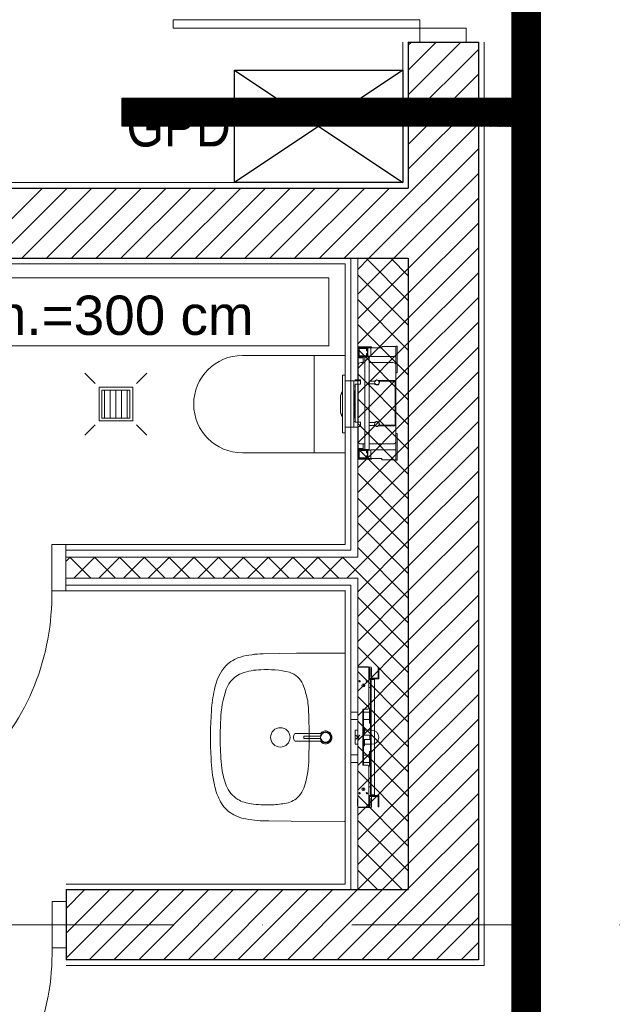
# Model space of a CAD drawing. Header units: metres. Extents: x 10441 to 19716, y -6570 to 1447.
# Tile 36 of 50: x 16605 to 16816, y -3650 to -3299. Entities that reach past the tile are written whole.
import ezdxf
from ezdxf.enums import TextEntityAlignment as Align

# ---------------------------------------------------------------- set-up
doc = ezdxf.new("R2010")
doc.units = ezdxf.units.M
doc.header["$MEASUREMENT"] = 0
doc.linetypes.add('DASHDOT', pattern=[25.4, 12.7, -6.35, 0, -6.35])
doc.layers.get('0').update_dxf_attribs({"color": 8})
for name, color, linetype, lineweight in [('#elektryczne', 8, 'Continuous', 20), ('A_DRZWI', 8, 'Continuous', 5), ('A_HACZE', 8, 'Continuous', 5), ('A_OPISY', 8, 'Continuous', 18), ('A_OSIE', 8, 'Continuous', 13), ('A_OZACZENIE DRZWI', 8, 'Continuous', 13), ('A_OZNACZENIA OKIEN', 8, 'Continuous', 13), ('A_PROJEKTOWANE ŚCIANY MUROWANE NOŚNE', 8, 'Continuous', 30), ('A_SCIANY DZIALOWE GK', 8, 'Continuous', 5), ('A_TYNK', 8, 'Continuous', 5), ('A_WYMIARY WEWNETRZNE', 8, 'Continuous', 18), ('A_WYPOSAZENIE', 8, 'Continuous', 5), ('A_WYPOSAŻENIE SANITARNE', 8, 'Continuous', 5), ('GEB-BEZUG', 8, 'Continuous', 25)]:
    doc.layers.add(name, color=color, linetype=linetype, lineweight=lineweight)
doc.layers.add('EB_gniazda', color=1, linetype='Continuous')
doc.layers.add('EB_trasa kablowa', color=150, linetype='Continuous')
doc.styles.add('ARIAL', font='arial.ttf')
doc.styles.add('m1_romans', font='romans.shx', dxfattribs={"width": 0.8})
doc.styles.add('opisy okien', font='txt', dxfattribs={"height": 15})

# ---------------------------------------------------------------- blocks, each defined once
blk = doc.blocks.new('Einfügepunkt')
at = {"layer": 'GEB-BEZUG'}
for p, q in [((-7.1, -7.1), (7.1, 7.1)), ((-7.1, 7.1), (7.1, -7.1))]:
    blk.add_line(p, q, dxfattribs=at)
blk = doc.blocks.new('podkład')
at = {"color": 8, "linetype": 'Continuous'}
for p, q in [((12530.5, -1308.55), (12530.09, -1308.91)), ((12530.99, -1308.29), (12530.5, -1308.55)), ((12531.13, -1308.66), (12530.72, -1308.87)), ((12531.52, -1308.16), (12530.99, -1308.29)), ((12531.52, -1308.6), (12531.1, -1308.74)), ((12531.52, -1308.62), (12531.11, -1308.76)), ((12531.57, -1308.55), (12531.13, -1308.66)), ((12532.08, -1308.16), (12531.52, -1308.16)), ((12531.91, -1308.55), (12531.52, -1308.6)), ((12531.91, -1308.58), (12531.52, -1308.62)), ((12532.03, -1308.55), (12531.57, -1308.55)), ((12532.33, -1308.6), (12531.91, -1308.55)), ((12532.32, -1308.63), (12531.91, -1308.58)), ((12532.61, -1308.29), (12532.08, -1308.16)), ((12532.72, -1308.76), (12532.32, -1308.63)), ((12532.73, -1308.74), (12532.33, -1308.6)), ((12533.1, -1308.55), (12532.61, -1308.29)), ((12533.52, -1308.91), (12533.1, -1308.55)), ((12520.42, -1310.07), (12520.39, -1310.43)), ((12520.39, -1310.43), (12520.42, -1310.79)), ((12520.49, -1309.73), (12520.42, -1310.07)), ((12520.42, -1310.79), (12520.49, -1311.13)), ((12520.6, -1309.44), (12520.49, -1309.73)), ((12520.49, -1311.13), (12520.6, -1311.42)), ((12520.74, -1309.22), (12520.6, -1309.44)), ((12520.6, -1311.42), (12520.74, -1311.64)), ((12520.91, -1309.08), (12520.74, -1309.22)), ((12520.74, -1311.64), (12520.91, -1311.78)), ((12521.09, -1309.03), (12520.91, -1309.08)), ((12520.91, -1311.78), (12521.09, -1311.83)), ((12521.2, -1309.03), (12521.09, -1309.03)), ((12521.09, -1311.83), (12521.2, -1311.83)), ((12530.26, -1309.03), (12521.2, -1309.03)), ((12521.2, -1311.83), (12530.26, -1311.83)), ((12524.04, -1309.99), (12524.02, -1310.02)), ((12524.02, -1310.02), (12524.02, -1310.15)), ((12524.02, -1310.02), (12524.02, -1310.02)), ((12524.02, -1310.15), (12524.02, -1310.29)), ((12524.02, -1310.29), (12524.02, -1310.43)), ((12524.02, -1310.43), (12524.02, -1310.56)), ((12524.02, -1310.56), (12524.02, -1310.7)), ((12524.02, -1310.7), (12524.02, -1310.83)), ((12524.02, -1310.83), (12524.02, -1310.84)), ((12524.02, -1310.84), (12524.04, -1310.86)), ((12524.06, -1309.98), (12524.04, -1309.99)), ((12524.05, -1310.01), (12524.04, -1310.02)), ((12524.04, -1310.03), (12524.04, -1310.02)), ((12524.04, -1310.03), (12524.04, -1310.15)), ((12524.04, -1310.15), (12524.04, -1310.29)), ((12524.04, -1310.29), (12524.04, -1310.43)), ((12524.04, -1310.43), (12524.04, -1310.56)), ((12524.04, -1310.56), (12524.04, -1310.7)), ((12524.04, -1310.7), (12524.04, -1310.82)), ((12524.04, -1310.83), (12524.04, -1310.82)), ((12524.04, -1310.83), (12524.05, -1310.84)), ((12524.04, -1310.86), (12524.06, -1310.87)), ((12524.07, -1310), (12524.05, -1310.01)), ((12524.05, -1310.84), (12524.07, -1310.85)), ((12524.09, -1309.98), (12524.06, -1309.98)), ((12524.06, -1310.87), (12524.09, -1310.87)), ((12524.09, -1310), (12524.07, -1310)), ((12524.07, -1310.85), (12524.09, -1310.85)), ((12529.24, -1309.98), (12524.09, -1309.98)), ((12529.24, -1309.98), (12524.09, -1309.98)), ((12524.09, -1310), (12529.24, -1310)), ((12529.24, -1310.85), (12524.09, -1310.85)), ((12524.09, -1310.87), (12529.24, -1310.87)), ((12524.09, -1310.87), (12529.24, -1310.87)), ((12529.77, -1309.98), (12529.24, -1309.98)), ((12529.77, -1309.98), (12529.24, -1309.98)), ((12529.77, -1310), (12529.24, -1310)), ((12529.24, -1310.85), (12529.77, -1310.85)), ((12529.24, -1310.87), (12529.77, -1310.88)), ((12529.24, -1310.87), (12529.77, -1310.87)), ((12529.9, -1309.98), (12529.77, -1309.98)), ((12529.9, -1309.98), (12529.77, -1309.98)), ((12529.77, -1310), (12529.9, -1310)), ((12529.9, -1310.85), (12529.77, -1310.85)), ((12529.77, -1310.88), (12529.9, -1310.87)), ((12529.77, -1310.87), (12529.9, -1310.87)), ((12530.01, -1309.96), (12529.9, -1309.98)), ((12530.01, -1309.96), (12529.9, -1309.98)), ((12530.02, -1309.99), (12529.9, -1310)), ((12529.9, -1310.85), (12530.02, -1310.87)), ((12529.9, -1310.87), (12530.01, -1310.89)), ((12530.01, -1310.89), (12529.9, -1310.87)), ((12530.12, -1309.55), (12529.99, -1309.87)), ((12530, -1309.83), (12529.99, -1309.86)), ((12529.99, -1311), (12530.12, -1311.31)), ((12529.99, -1311), (12530, -1311.04)), ((12530.09, -1308.91), (12530, -1309.03)), ((12530.12, -1309.55), (12530, -1309.83)), ((12530.09, -1309.89), (12530, -1309.96)), ((12530, -1310.89), (12530.09, -1310.97)), ((12530, -1311.04), (12530.12, -1311.32)), ((12530, -1311.83), (12530.09, -1311.95)), ((12530.1, -1309.9), (12530.01, -1309.96)), ((12530.01, -1310.89), (12530.1, -1310.96)), ((12530.11, -1309.91), (12530.02, -1309.99)), ((12530.02, -1310.87), (12530.11, -1310.94)), ((12530.15, -1309.78), (12530.09, -1309.89)), ((12530.09, -1310.97), (12530.15, -1311.07)), ((12530.09, -1311.95), (12530.5, -1312.32)), ((12530.16, -1309.79), (12530.1, -1309.9)), ((12530.1, -1310.96), (12530.16, -1311.06)), ((12530.17, -1309.81), (12530.11, -1309.91)), ((12530.11, -1310.94), (12530.17, -1311.05)), ((12530.12, -1309.55), (12530.38, -1309.17)), ((12530.14, -1309.51), (12530.12, -1309.55)), ((12530.38, -1311.69), (12530.12, -1311.31)), ((12530.12, -1311.32), (12530.14, -1311.36)), ((12530.15, -1309.5), (12530.14, -1309.51)), ((12530.14, -1311.36), (12530.15, -1311.36)), ((12530.15, -1309.79), (12530.2, -1309.68)), ((12530.2, -1309.68), (12530.15, -1309.78)), ((12530.2, -1309.68), (12530.15, -1309.79)), ((12530.2, -1311.17), (12530.15, -1311.06)), ((12530.15, -1311.06), (12530.2, -1311.17)), ((12530.15, -1311.07), (12530.2, -1311.17)), ((12530.2, -1309.68), (12530.16, -1309.79)), ((12530.16, -1311.06), (12530.2, -1311.17)), ((12530.22, -1309.69), (12530.17, -1309.81)), ((12530.17, -1311.05), (12530.22, -1311.16)), ((12530.43, -1309.28), (12530.2, -1309.68)), ((12530.43, -1309.29), (12530.2, -1309.68)), ((12530.43, -1309.29), (12530.2, -1309.68)), ((12530.2, -1311.17), (12530.43, -1311.56)), ((12530.2, -1311.17), (12530.43, -1311.57)), ((12530.2, -1311.17), (12530.43, -1311.56)), ((12530.45, -1309.31), (12530.22, -1309.69)), ((12530.22, -1311.16), (12530.45, -1311.54)), ((12530.38, -1309.03), (12530.26, -1309.03)), ((12530.26, -1311.83), (12530.38, -1311.83)), ((12530.72, -1308.87), (12530.38, -1309.17)), ((12530.46, -1309.02), (12530.38, -1309.03)), ((12530.38, -1311.69), (12530.72, -1312)), ((12530.38, -1311.83), (12530.46, -1311.84)), ((12530.73, -1308.99), (12530.43, -1309.28)), ((12530.73, -1309.01), (12530.43, -1309.29)), ((12530.43, -1311.56), (12530.73, -1311.84)), ((12530.43, -1311.57), (12530.73, -1311.87)), ((12530.75, -1309.02), (12530.45, -1309.31)), ((12530.45, -1311.54), (12530.75, -1311.83)), ((12530.54, -1308.99), (12530.46, -1309.02)), ((12530.46, -1311.84), (12530.54, -1311.87)), ((12530.61, -1308.95), (12530.54, -1308.99)), ((12530.54, -1311.87), (12530.61, -1311.91)), ((12530.72, -1308.87), (12530.55, -1309)), ((12530.55, -1311.86), (12530.72, -1312)), ((12530.72, -1308.87), (12530.61, -1308.95)), ((12530.61, -1311.91), (12530.72, -1312)), ((12530.72, -1312), (12531.13, -1312.21)), ((12531.1, -1308.74), (12530.73, -1308.99)), ((12531.1, -1308.74), (12530.73, -1308.98)), ((12531.1, -1308.74), (12530.73, -1308.99)), ((12531.1, -1308.74), (12530.73, -1309)), ((12531.1, -1308.74), (12530.73, -1309.01)), ((12531.1, -1308.74), (12530.73, -1308.98)), ((12530.73, -1311.84), (12531.1, -1312.11)), ((12530.73, -1311.85), (12531.1, -1312.11)), ((12530.73, -1311.86), (12531.1, -1312.11)), ((12530.73, -1311.87), (12531.1, -1312.11)), ((12530.73, -1311.88), (12531.1, -1312.11)), ((12531.11, -1308.76), (12530.75, -1309.02)), ((12530.75, -1311.83), (12531.11, -1312.09)), ((12531.1, -1312.11), (12531.52, -1312.25)), ((12531.11, -1312.09), (12531.52, -1312.23)), ((12532.32, -1312.23), (12532.72, -1312.09)), ((12532.33, -1312.25), (12532.73, -1312.11)), ((12533.07, -1308.98), (12532.72, -1308.76)), ((12532.72, -1312.09), (12533.07, -1311.87)), ((12533.08, -1308.96), (12532.73, -1308.74)), ((12532.73, -1312.11), (12533.08, -1311.89)), ((12533.36, -1309.27), (12533.07, -1308.98)), ((12533.07, -1311.87), (12533.36, -1311.58)), ((12533.38, -1309.26), (12533.08, -1308.96)), ((12533.08, -1311.89), (12533.38, -1311.59)), ((12533.1, -1312.32), (12533.52, -1311.95)), ((12533.59, -1309.62), (12533.36, -1309.27)), ((12533.36, -1311.58), (12533.59, -1311.23)), ((12533.61, -1309.61), (12533.38, -1309.26)), ((12533.38, -1311.59), (12533.61, -1311.24)), ((12533.83, -1309.37), (12533.52, -1308.91)), ((12533.52, -1311.95), (12533.83, -1311.5)), ((12533.73, -1310.01), (12533.59, -1309.62)), ((12533.59, -1311.23), (12533.73, -1310.84)), ((12533.75, -1310.01), (12533.61, -1309.61)), ((12533.61, -1311.24), (12533.75, -1310.84)), ((12533.77, -1310.43), (12533.73, -1310.01)), ((12533.73, -1310.84), (12533.77, -1310.43)), ((12533.79, -1310.43), (12533.75, -1310.01)), ((12533.75, -1310.84), (12533.79, -1310.43)), ((12534.03, -1309.88), (12533.83, -1309.37)), ((12533.83, -1311.5), (12534.03, -1310.98)), ((12534.09, -1310.43), (12534.03, -1309.88)), ((12534.03, -1310.98), (12534.09, -1310.43)), ((12530.5, -1312.32), (12530.99, -1312.58)), ((12530.99, -1312.58), (12531.52, -1312.71)), ((12531.13, -1312.21), (12531.57, -1312.32)), ((12531.52, -1312.23), (12531.91, -1312.28)), ((12531.52, -1312.25), (12531.91, -1312.3)), ((12531.52, -1312.71), (12532.08, -1312.71)), ((12531.57, -1312.32), (12532.03, -1312.32)), ((12531.91, -1312.28), (12532.32, -1312.23)), ((12531.91, -1312.3), (12532.33, -1312.25)), ((12532.03, -1312.32), (12532.47, -1312.21)), ((12532.08, -1312.71), (12532.61, -1312.58)), ((12532.61, -1312.58), (12533.1, -1312.32))]:
    blk.add_line(p, q, dxfattribs=at)
at = {"layer": 'A_DRZWI', "color": 8, "ltscale": 2}
for points in [[(12477.42, -1057.7), (12477.42, -1054.7), (12565.42, -1054.7), (12565.42, -1057.7)], [(12581.92, -1057.7), (12581.92, -1062.7), (12565.42, -1062.7), (12565.42, -1057.7)], [(12439.19, -1241.7), (12434.19, -1241.7), (12434.19, -1258.2), (12439.19, -1258.2)], [(12439.3, -1368.95), (12434.3, -1368.95), (12434.3, -1385.45), (12439.3, -1385.45)]]:
    blk.add_lwpolyline(points, close=True, dxfattribs=at)
for centre in [(12347.89, -1259.85), (12348, -1387.11)]:
    blk.add_arc(centre, 86.32, 269.5362, 1.0989, dxfattribs=at)
at = {"layer": 'A_HACZE', "color": 8, "linetype": 'Continuous'}
for p, q in [((12580.07, -1062.7), (12561.3, -1081.47)), ((12571.23, -1062.7), (12561.3, -1072.63)), ((12562.39, -1062.7), (12561.3, -1063.79)), ((12586.3, -1065.31), (12561.3, -1090.31)), ((12586.3, -1074.14), (12561.3, -1099.14)), ((12586.3, -1082.98), (12561.3, -1107.98)), ((12586.3, -1091.82), (12538.42, -1139.7)), ((12586.3, -1100.66), (12547.26, -1139.7)), ((12586.3, -1109.5), (12556.1, -1139.7)), ((12430.84, -1114.7), (12405.84, -1139.7)), ((12439.68, -1114.7), (12414.68, -1139.7)), ((12448.52, -1114.7), (12423.52, -1139.7)), ((12457.36, -1114.7), (12432.36, -1139.7)), ((12466.2, -1114.7), (12441.2, -1139.7)), ((12475.04, -1114.7), (12450.04, -1139.7)), ((12483.88, -1114.7), (12458.88, -1139.7)), ((12492.71, -1114.7), (12467.71, -1139.7)), ((12501.55, -1114.7), (12476.55, -1139.7)), ((12510.39, -1114.7), (12485.39, -1139.7)), ((12519.23, -1114.7), (12494.23, -1139.7)), ((12528.07, -1114.7), (12503.07, -1139.7)), ((12536.91, -1114.7), (12511.91, -1139.7)), ((12545.75, -1114.7), (12520.75, -1139.7)), ((12554.59, -1114.7), (12529.59, -1139.7)), ((12586.3, -1118.34), (12561.3, -1143.34)), ((12586.3, -1127.18), (12561.3, -1152.18)), ((12586.3, -1136.02), (12561.3, -1161.02)), ((12556.1, -1139.7), (12543.3, -1152.5)), ((12547.26, -1139.7), (12543.3, -1143.66)), ((12561.3, -1154.76), (12546.24, -1139.7)), ((12561.3, -1145.92), (12555.08, -1139.7)), ((12561.3, -1143.34), (12543.3, -1161.34)), ((12561.3, -1163.6), (12543.3, -1145.6)), ((12586.3, -1144.86), (12561.3, -1169.86)), ((12561.3, -1152.18), (12543.3, -1170.18)), ((12586.3, -1153.69), (12561.3, -1178.69)), ((12561.3, -1172.44), (12543.3, -1154.44)), ((12561.3, -1161.02), (12543.3, -1179.02)), ((12561.3, -1181.27), (12543.3, -1163.27)), ((12586.3, -1162.53), (12561.3, -1187.53)), ((12561.3, -1169.86), (12543.3, -1187.86)), ((12586.3, -1171.37), (12561.3, -1196.37)), ((12561.3, -1190.11), (12543.3, -1172.11)), ((12561.3, -1178.69), (12543.3, -1196.69)), ((12561.3, -1198.95), (12543.3, -1180.95)), ((12586.3, -1180.21), (12561.3, -1205.21)), ((12561.3, -1187.53), (12543.3, -1205.53)), ((12586.3, -1189.05), (12561.3, -1214.05)), ((12561.3, -1207.79), (12543.3, -1189.79)), ((12561.3, -1196.37), (12543.3, -1214.37)), ((12561.3, -1216.63), (12543.3, -1198.63)), ((12586.3, -1197.89), (12561.3, -1222.89)), ((12561.3, -1205.21), (12543.3, -1223.21)), ((12586.3, -1206.73), (12561.3, -1231.73)), ((12561.3, -1225.47), (12543.3, -1207.47)), ((12561.3, -1214.05), (12543.3, -1232.05)), ((12561.3, -1234.31), (12543.3, -1216.31)), ((12586.3, -1215.57), (12561.3, -1240.57)), ((12561.3, -1222.89), (12543.3, -1240.89)), ((12586.3, -1224.41), (12561.3, -1249.41)), ((12561.3, -1243.15), (12543.3, -1225.15)), ((12561.3, -1231.73), (12539.33, -1253.7)), ((12561.3, -1251.99), (12543.3, -1233.99)), ((12586.3, -1233.24), (12561.3, -1258.24)), ((12561.3, -1240.57), (12543.3, -1258.57)), ((12561.3, -1260.82), (12543.3, -1242.82)), ((12586.3, -1242.08), (12561.3, -1267.08)), ((12440.76, -1246.2), (12439.19, -1247.77)), ((12448.11, -1253.7), (12440.61, -1246.2)), ((12449.6, -1246.2), (12442.1, -1253.7)), ((12456.95, -1253.7), (12449.45, -1246.2)), ((12458.44, -1246.2), (12450.94, -1253.7)), ((12465.79, -1253.7), (12458.29, -1246.2)), ((12467.28, -1246.2), (12459.78, -1253.7)), ((12474.63, -1253.7), (12467.13, -1246.2)), ((12476.12, -1246.2), (12468.62, -1253.7)), ((12483.47, -1253.7), (12475.97, -1246.2)), ((12484.96, -1246.2), (12477.46, -1253.7)), ((12492.3, -1253.7), (12484.8, -1246.2)), ((12493.8, -1246.2), (12486.3, -1253.7)), ((12501.14, -1253.7), (12493.64, -1246.2)), ((12502.64, -1246.2), (12495.14, -1253.7)), ((12509.98, -1253.7), (12502.48, -1246.2)), ((12511.47, -1246.2), (12503.97, -1253.7)), ((12518.82, -1253.7), (12511.32, -1246.2)), ((12520.31, -1246.2), (12512.81, -1253.7)), ((12527.66, -1253.7), (12520.16, -1246.2)), ((12529.15, -1246.2), (12521.65, -1253.7)), ((12536.5, -1253.7), (12529, -1246.2)), ((12537.99, -1246.2), (12530.49, -1253.7)), ((12561.3, -1269.66), (12537.84, -1246.2)), ((12561.3, -1249.41), (12543.3, -1267.41)), ((12586.3, -1250.92), (12561.3, -1275.92)), ((12439.27, -1253.7), (12439.19, -1253.62)), ((12561.3, -1258.24), (12543.3, -1276.24)), ((12561.3, -1278.5), (12543.3, -1260.5)), ((12586.3, -1259.76), (12561.3, -1284.76)), ((12561.3, -1267.08), (12543.3, -1285.08)), ((12561.3, -1287.34), (12543.3, -1269.34)), ((12586.3, -1268.6), (12561.3, -1293.6)), ((12561.3, -1275.92), (12543.3, -1293.92)), ((12561.3, -1296.18), (12543.3, -1278.18)), ((12586.3, -1277.44), (12561.3, -1302.44)), ((12561.3, -1284.76), (12543.3, -1302.76)), ((12561.3, -1305.02), (12543.3, -1287.02)), ((12586.3, -1286.28), (12561.3, -1311.28)), ((12561.3, -1293.6), (12543.3, -1311.6)), ((12561.3, -1313.86), (12543.3, -1295.86)), ((12586.3, -1295.12), (12561.3, -1320.12)), ((12561.3, -1302.44), (12543.3, -1320.44)), ((12561.3, -1322.7), (12543.3, -1304.7)), ((12586.3, -1303.95), (12561.3, -1328.95)), ((12561.3, -1311.28), (12543.3, -1329.28)), ((12561.3, -1331.53), (12543.3, -1313.53)), ((12586.3, -1312.79), (12561.3, -1337.79)), ((12561.3, -1320.12), (12543.3, -1338.12)), ((12561.3, -1340.37), (12543.3, -1322.37)), ((12586.3, -1321.63), (12561.3, -1346.63)), ((12561.3, -1328.95), (12543.3, -1346.95)), ((12561.3, -1349.21), (12543.3, -1331.21)), ((12586.3, -1330.47), (12561.3, -1355.47)), ((12561.3, -1337.79), (12543.3, -1355.79)), ((12561.3, -1358.05), (12543.3, -1340.05)), ((12586.3, -1339.31), (12561.3, -1364.31)), ((12561.3, -1346.63), (12543.3, -1364.63)), ((12559.11, -1364.7), (12543.3, -1348.89)), ((12586.3, -1348.15), (12544.75, -1389.7)), ((12550.27, -1364.7), (12543.3, -1357.73)), ((12561.3, -1355.47), (12552.07, -1364.7)), ((12586.3, -1356.99), (12553.59, -1389.7)), ((12463.68, -1364.7), (12439.3, -1389.08)), ((12454.85, -1364.7), (12439.3, -1380.24)), ((12446.01, -1364.7), (12439.3, -1371.41)), ((12472.52, -1364.7), (12447.52, -1389.7)), ((12481.36, -1364.7), (12456.36, -1389.7)), ((12490.2, -1364.7), (12465.2, -1389.7)), ((12499.04, -1364.7), (12474.04, -1389.7)), ((12507.88, -1364.7), (12482.88, -1389.7)), ((12516.72, -1364.7), (12491.72, -1389.7)), ((12525.56, -1364.7), (12500.56, -1389.7)), ((12534.4, -1364.7), (12509.4, -1389.7)), ((12543.23, -1364.7), (12518.23, -1389.7)), ((12552.07, -1364.7), (12527.07, -1389.7)), ((12560.91, -1364.7), (12535.91, -1389.7)), ((12561.3, -1364.31), (12560.91, -1364.7)), ((12586.3, -1365.83), (12562.43, -1389.7)), ((12586.3, -1374.67), (12571.27, -1389.7)), ((12586.3, -1383.5), (12580.11, -1389.7))]:
    blk.add_line(p, q, dxfattribs=at)
at = {"layer": 'A_OSIE', "color": 8, "linetype": 'DASHDOT', "ltscale": 5}
blk.add_line((14256.99, -1377.2), (10108.73, -1377.2), dxfattribs=at)
at = {"layer": 'A_PROJEKTOWANE ŚCIANY MUROWANE NOŚNE', "color": 8}
for p, q in [((12561.3, -1062.7), (12561.3, -1114.7)), ((12561.3, -1062.7), (12586.31, -1062.7)), ((12586.3, -1062.7), (12586.3, -1112.84)), ((12561.3, -1064.07), (12561.3, -1112.84)), ((12586.3, -1064.07), (12586.3, -1152.04)), ((12073.8, -1114.7), (12561.3, -1114.7)), ((12323.54, -1139.7), (12561.3, -1139.7)), ((12561.3, -1139.7), (12561.3, -1364.7)), ((12586.3, -1144.53), (12586.3, -1389.7)), ((12439.3, -1364.7), (12561.3, -1364.7)), ((12439.3, -1364.7), (12439.3, -1389.71)), ((12586.3, -1389.7), (12439.3, -1389.7))]:
    blk.add_line(p, q, dxfattribs=at)
at = {"layer": 'A_SCIANY DZIALOWE GK', "color": 8}
for p, q in [((12540.8, -1243.7), (12540.8, -1139.7)), ((12543.3, -1139.7), (12543.3, -1246.2)), ((12540.8, -1243.7), (12439.19, -1243.7)), ((12543.3, -1246.2), (12439.19, -1246.2)), ((12543.3, -1253.7), (12439.19, -1253.7)), ((12543.3, -1253.7), (12543.3, -1364.7)), ((12540.8, -1256.2), (12439.19, -1256.2)), ((12540.8, -1256.2), (12540.8, -1364.7))]:
    blk.add_line(p, q, dxfattribs=at)
at = {"layer": 'A_TYNK', "color": 8}
for p, q in [((12559.3, -1062.7), (12559.3, -1112.7)), ((12588.3, -1062.7), (12588.3, -1391.7)), ((12588.3, -1062.7), (12588.3, -1391.7)), ((12559.3, -1112.7), (12075.8, -1112.7)), ((12538.8, -1141.7), (12325.54, -1141.7)), ((12538.8, -1241.7), (12538.8, -1141.7)), ((12439.19, -1241.7), (12538.8, -1241.7)), ((12538.8, -1258.1), (12434.21, -1258.22)), ((12538.8, -1362.7), (12538.8, -1258.1)), ((12439.3, -1362.7), (12538.8, -1362.7)), ((12439.3, -1391.7), (12588.3, -1391.7))]:
    blk.add_line(p, q, dxfattribs=at)
at = {"layer": 'A_TYNK', "color": 8, "linetype": 'Continuous'}
for p, q in [((12538.8, -1141.7), (12325.54, -1141.7)), ((12538.8, -1241.7), (12538.8, -1141.7)), ((12439.19, -1241.7), (12538.8, -1241.7)), ((12439.19, -1258.2), (12538.8, -1258.2)), ((12538.8, -1258.2), (12538.8, -1362.7)), ((12538.8, -1362.7), (12439.3, -1362.7))]:
    blk.add_line(p, q, dxfattribs=at)
at = {"layer": 'A_WYMIARY WEWNETRZNE', "color": 8, "linetype": 'Continuous'}
for p, q in [((12336, -1146.68), (12532.98, -1146.68)), ((12532.98, -1146.68), (12532.98, -1170.91)), ((12532.98, -1170.91), (12336, -1170.91))]:
    blk.add_line(p, q, dxfattribs=at)
at = {"layer": 'A_WYPOSAZENIE', "color": 8}
blk.add_line((12527.8, -1209.05), (12527.8, -1174.35), dxfattribs=at)
blk.add_lwpolyline([(12502.15, -1209.05), (12538.8, -1209.05), (12538.8, -1174.35), (12502.15, -1174.35)], dxfattribs=at)
blk.add_arc((12502.15, -1191.7), 17.35, 90, 270, dxfattribs=at)
at = {"layer": 'A_WYPOSAŻENIE SANITARNE', "color": 8, "lineweight": 9}
for p, q in [((12543.36, -1171.33), (12543.36, -1180.83)), ((12548.16, -1171.33), (12543.36, -1171.33)), ((12543.4, -1171.36), (12543.4, -1174.86)), ((12546.9, -1171.36), (12543.4, -1171.36)), ((12543.55, -1171.51), (12543.55, -1174.71)), ((12546.75, -1171.51), (12543.55, -1171.51)), ((12543.6, -1171.66), (12543.6, -1174.66)), ((12546.6, -1171.66), (12543.6, -1171.66)), ((12543.8, -1171.86), (12546.4, -1171.86)), ((12543.8, -1174.46), (12543.8, -1171.86)), ((12546.4, -1171.86), (12546.4, -1172.66)), ((12546.6, -1172.66), (12546.6, -1171.66)), ((12546.75, -1174.71), (12546.75, -1171.51)), ((12546.9, -1174.86), (12546.9, -1171.36)), ((12547.9, -1171.61), (12546.9, -1171.61)), ((12547.9, -1171.61), (12547.9, -1174.71)), ((12547.9, -1171.61), (12551.9, -1171.61)), ((12548.16, -1171.61), (12548.16, -1171.33)), ((12551.9, -1171.21), (12556.9, -1171.21)), ((12551.9, -1171.61), (12551.9, -1171.21)), ((12557.3, -1171.06), (12556.9, -1171.06)), ((12556.9, -1171.06), (12556.9, -1180.56)), ((12557.3, -1171.06), (12557.3, -1180.56)), ((12543.4, -1174.86), (12546.9, -1174.86)), ((12543.4, -1175.16), (12543.4, -1174.86)), ((12543.4, -1177.86), (12543.4, -1175.16)), ((12545.2, -1175.16), (12543.4, -1175.16)), ((12543.55, -1174.71), (12546.75, -1174.71)), ((12543.6, -1174.66), (12546.6, -1174.66)), ((12546.4, -1174.46), (12543.8, -1174.46)), ((12545.2, -1176.86), (12545.2, -1174.86)), ((12545.8, -1207.86), (12545.8, -1174.86)), ((12546.4, -1172.66), (12546.6, -1172.66)), ((12546.4, -1173.66), (12546.4, -1174.46)), ((12546.6, -1173.66), (12546.4, -1173.66)), ((12546.6, -1174.66), (12546.6, -1173.66)), ((12547.9, -1174.61), (12546.9, -1174.61)), ((12547.4, -1174.86), (12546.9, -1174.86)), ((12547.4, -1183.46), (12547.4, -1174.86)), ((12547.9, -1174.71), (12556.9, -1174.71)), ((12556.9, -1174.71), (12556.9, -1175.86)), ((12543.4, -1183.06), (12543.4, -1177.86)), ((12544.4, -1176.86), (12545.8, -1176.86)), ((12547.4, -1176.86), (12555.9, -1176.86)), ((12556.9, -1177.86), (12556.9, -1175.86)), ((12556.9, -1177.86), (12556.9, -1183.76)), ((12537.8, -1181.65), (12537.8, -1181.61)), ((12537.8, -1182.25), (12537.8, -1181.65)), ((12537.8, -1201.15), (12537.8, -1182.25)), ((12538.8, -1181.41), (12538, -1181.41)), ((12538.8, -1181.45), (12538.8, -1181.41)), ((12538.8, -1181.45), (12538.8, -1182.25)), ((12538.8, -1201.15), (12538.8, -1182.25)), ((12543.36, -1180.83), (12543.4, -1180.83)), ((12557.3, -1180.56), (12556.9, -1180.56)), ((12539.24, -1183.36), (12538.8, -1183.36)), ((12539.27, -1183.33), (12539.22, -1183.38)), ((12544.3, -1183.33), (12539.27, -1183.33)), ((12539.27, -1183.33), (12539.27, -1183.38)), ((12541.9, -1183.39), (12541.9, -1183.38)), ((12541.9, -1183.39), (12541.9, -1183.69)), ((12541.9, -1199.7), (12541.9, -1183.69)), ((12541.9, -1185.33), (12542.4, -1185.33)), ((12542.4, -1183.06), (12543.4, -1183.06)), ((12542.4, -1183.33), (12542.4, -1183.06)), ((12542.4, -1198.16), (12542.4, -1184.56)), ((12542.4, -1184.56), (12543.4, -1184.56)), ((12544.3, -1183.06), (12543.4, -1183.06)), ((12543.4, -1183.06), (12543.4, -1183.33)), ((12543.4, -1184.56), (12544.3, -1184.56)), ((12543.4, -1198.16), (12543.4, -1184.56)), ((12544.3, -1184.56), (12544.3, -1183.06)), ((12547.3, -1183.46), (12547.3, -1184.46)), ((12549.09, -1183.46), (12547.3, -1183.46)), ((12547.3, -1184.46), (12549.09, -1184.46)), ((12547.4, -1198.26), (12547.4, -1184.46)), ((12550.7, -1183.26), (12550.7, -1183.28)), ((12556.4, -1183.26), (12550.7, -1183.26)), ((12550.7, -1183.43), (12550.7, -1183.56)), ((12550.7, -1183.56), (12550.79, -1183.56)), ((12550.91, -1183.56), (12556.6, -1183.56)), ((12556.6, -1183.56), (12556.6, -1199.16)), ((12556.9, -1198.96), (12556.9, -1183.76)), ((12542.1, -1186.93), (12541.9, -1186.93)), ((12542.4, -1186.93), (12542.1, -1186.93)), ((12542.1, -1186.93), (12542.1, -1196.53)), ((12542.1, -1186.93), (12542.1, -1196.53)), ((12537.1, -1189.56), (12537.1, -1189.49)), ((12537.1, -1189.59), (12537.1, -1189.56)), ((12537.1, -1193.87), (12537.1, -1189.59)), ((12537.1, -1193.9), (12537.1, -1193.87)), ((12537.1, -1193.97), (12537.1, -1193.9)), ((12541.9, -1199.84), (12538.8, -1199.84)), ((12541.9, -1199.89), (12538.8, -1199.89)), ((12539.15, -1199.89), (12539.17, -1199.91)), ((12539.17, -1199.89), (12539.17, -1199.91)), ((12539.17, -1199.91), (12543.4, -1199.91)), ((12541.9, -1196.53), (12542.1, -1196.53)), ((12542.4, -1197.91), (12541.9, -1197.91)), ((12541.9, -1199.7), (12541.9, -1199.84)), ((12541.9, -1199.84), (12541.9, -1199.89)), ((12542.1, -1196.53), (12542.4, -1196.53)), ((12542.4, -1198.16), (12543.4, -1198.16)), ((12543.4, -1198.16), (12544.3, -1198.16)), ((12543.4, -1204.86), (12543.4, -1199.66)), ((12544.3, -1199.66), (12543.4, -1199.66)), ((12544.3, -1199.66), (12544.3, -1198.16)), ((12547.3, -1199.26), (12547.3, -1198.26)), ((12547.3, -1198.26), (12549.09, -1198.26)), ((12549.09, -1199.26), (12547.3, -1199.26)), ((12547.4, -1207.86), (12547.4, -1199.26)), ((12550.79, -1199.16), (12550.7, -1199.16)), ((12550.7, -1199.16), (12550.7, -1199.28)), ((12550.7, -1199.43), (12550.7, -1199.46)), ((12550.7, -1199.46), (12556.4, -1199.46)), ((12556.6, -1199.16), (12550.91, -1199.16)), ((12556.9, -1198.96), (12556.9, -1204.86)), ((12537.8, -1201.75), (12537.8, -1201.15)), ((12538.8, -1201.95), (12538, -1201.95)), ((12538.8, -1201.15), (12538.8, -1201.95)), ((12557.3, -1202.16), (12556.9, -1202.16)), ((12556.9, -1202.16), (12556.9, -1211.66)), ((12557.3, -1202.16), (12557.3, -1211.66)), ((12543.4, -1207.56), (12543.4, -1204.86)), ((12545.8, -1205.86), (12544.4, -1205.86)), ((12545.2, -1207.86), (12545.2, -1205.86)), ((12555.9, -1205.86), (12547.4, -1205.86)), ((12556.9, -1206.86), (12556.9, -1204.86)), ((12556.9, -1206.86), (12556.9, -1208.01)), ((12543.4, -1207.56), (12545.2, -1207.56)), ((12543.4, -1207.86), (12543.4, -1207.56)), ((12543.4, -1207.86), (12543.4, -1211.36)), ((12546.9, -1207.86), (12543.4, -1207.86)), ((12543.55, -1208.01), (12543.55, -1211.21)), ((12546.75, -1208.01), (12543.55, -1208.01)), ((12543.6, -1208.06), (12543.6, -1211.06)), ((12546.6, -1208.06), (12543.6, -1208.06)), ((12543.8, -1210.86), (12543.8, -1208.26)), ((12543.8, -1208.26), (12546.4, -1208.26)), ((12546.4, -1208.26), (12546.4, -1209.06)), ((12546.4, -1209.06), (12546.6, -1209.06)), ((12546.4, -1210.06), (12546.4, -1210.86)), ((12546.6, -1210.06), (12546.4, -1210.06)), ((12546.6, -1209.06), (12546.6, -1208.06)), ((12546.6, -1211.06), (12546.6, -1210.06)), ((12546.75, -1211.21), (12546.75, -1208.01)), ((12547.4, -1207.86), (12546.9, -1207.86)), ((12546.9, -1211.36), (12546.9, -1207.86)), ((12547.9, -1208.11), (12546.9, -1208.11)), ((12547.9, -1208.01), (12556.9, -1208.01)), ((12547.9, -1211.11), (12547.9, -1208.01)), ((12543.4, -1211.36), (12546.9, -1211.36)), ((12543.55, -1211.21), (12546.75, -1211.21)), ((12543.6, -1211.06), (12546.6, -1211.06)), ((12546.4, -1210.86), (12543.8, -1210.86)), ((12547.9, -1211.11), (12546.9, -1211.11)), ((12547.2, -1211.11), (12546.9, -1211.11)), ((12546.9, -1211.36), (12546.95, -1211.36)), ((12546.95, -1211.36), (12547.2, -1211.11)), ((12547.05, -1211.26), (12548.2, -1211.26)), ((12547.9, -1211.11), (12551.9, -1211.11)), ((12548.2, -1211.26), (12548.2, -1211.11)), ((12551.9, -1211.11), (12551.9, -1211.51)), ((12551.9, -1211.51), (12556.9, -1211.51)), ((12557.3, -1211.66), (12556.9, -1211.66))]:
    blk.add_line(p, q, dxfattribs=at)
at = {"layer": 'A_WYPOSAŻENIE SANITARNE', "color": 8}
for p, q in [((12453.04, -1196.7), (12453.04, -1186.7)), ((12455.04, -1196.7), (12455.04, -1186.7)), ((12457.04, -1196.7), (12457.04, -1186.7)), ((12459.04, -1196.7), (12459.04, -1186.7)), ((12461.04, -1196.7), (12461.04, -1186.7))]:
    blk.add_line(p, q, dxfattribs=at)
at = {"layer": 'A_WYPOSAŻENIE SANITARNE', "color": 8, "ltscale": 25}
for p, q in [((12543.3, -1285.45), (12543.3, -1335.35)), ((12547.25, -1285.45), (12543.3, -1285.45)), ((12543.65, -1285.35), (12544.12, -1285.35)), ((12544.12, -1285.35), (12545.68, -1285.35)), ((12544.12, -1285.45), (12544.12, -1285.35)), ((12545.68, -1285.35), (12545.68, -1285.45)), ((12545.68, -1285.35), (12546.95, -1285.35)), ((12547.13, -1285.4), (12547.9, -1285.4)), ((12547.25, -1300), (12547.25, -1285.45)), ((12547.3, -1285.7), (12547.3, -1289)), ((12547.3, -1285.8), (12547.5, -1285.8)), ((12547.3, -1287.62), (12547.5, -1287.62)), ((12547.5, -1287.62), (12547.5, -1289.22)), ((12547.75, -1286.05), (12547.75, -1288.55)), ((12548.15, -1285.65), (12548.15, -1289.35)), ((12550.8, -1285.6), (12550.55, -1285.6)), ((12550.55, -1285.6), (12550.55, -1286.1)), ((12550.55, -1286.1), (12550.8, -1286.1)), ((12550.55, -1289.35), (12550.55, -1286.1)), ((12550.8, -1286.1), (12550.8, -1285.6)), ((12550.8, -1286.1), (12550.8, -1289.6)), ((12547.25, -1289.35), (12547.26, -1289.35)), ((12547.55, -1289.65), (12547.25, -1289.65)), ((12547.3, -1289.22), (12547.3, -1289)), ((12547.55, -1289.45), (12547.43, -1289.45)), ((12547.48, -1289.35), (12550.55, -1289.35)), ((12547.55, -1289.45), (12548, -1289.45)), ((12547.55, -1289.45), (12547.55, -1289.65)), ((12547.55, -1289.65), (12547.8, -1289.65)), ((12547.8, -1289.78), (12547.8, -1289.65)), ((12547.8, -1301.54), (12547.8, -1289.78)), ((12547.83, -1289.85), (12548.1, -1289.85)), ((12548, -1289.45), (12548, -1289.65)), ((12550.8, -1289.6), (12548, -1289.6)), ((12548, -1289.65), (12548, -1289.78)), ((12548.1, -1289.85), (12548.1, -1289.85)), ((12549.3, -1289.85), (12548.1, -1289.85)), ((12548.1, -1289.85), (12548.1, -1330.95)), ((12548.15, -1289.6), (12548.15, -1289.85)), ((12549.3, -1289.85), (12549.3, -1330.95)), ((12545.3, -1291.37), (12545.3, -1292.42)), ((12545.69, -1292.25), (12545.3, -1292.25)), ((12547.8, -1292.7), (12547.25, -1292.7)), ((12540.8, -1304.1), (12540.8, -1301.4)), ((12540.8, -1301.4), (12543.3, -1301.4)), ((12545.05, -1300.4), (12546.85, -1300.4)), ((12545.05, -1320.4), (12545.05, -1300.4)), ((12545.3, -1300.4), (12545.3, -1320.4)), ((12547.45, -1301.45), (12545.3, -1301.45)), ((12547.45, -1305.35), (12547.45, -1300.15)), ((12547.8, -1300.15), (12547.45, -1300.15)), ((12547.8, -1301.54), (12547.8, -1303.96)), ((12540.8, -1304.1), (12543.3, -1304.1)), ((12547.45, -1304.05), (12545.3, -1304.05)), ((12547.8, -1316.84), (12547.8, -1303.96)), ((12542.3, -1307.89), (12542.3, -1312.91)), ((12542.3, -1307.89), (12543.3, -1307.89)), ((12545.7, -1307.25), (12545.3, -1307.25)), ((12545.7, -1307.25), (12545.7, -1309.65)), ((12545.7, -1307.89), (12547.29, -1307.89)), ((12547.8, -1307.89), (12547.29, -1307.89)), ((12547.8, -1305.35), (12547.45, -1305.35)), ((12548.29, -1307.89), (12547.79, -1307.89)), ((12547.4, -1309.65), (12545.3, -1309.65)), ((12545.3, -1311.15), (12547.4, -1311.15)), ((12545.7, -1311.15), (12545.7, -1313.44)), ((12547.6, -1309.65), (12547.4, -1309.65)), ((12547.4, -1311.15), (12547.6, -1311.15)), ((12547.6, -1309.65), (12547.8, -1309.65)), ((12547.6, -1310.2), (12547.6, -1309.65)), ((12547.6, -1310.2), (12547.8, -1310.2)), ((12547.6, -1310.6), (12547.6, -1310.2)), ((12547.8, -1310.6), (12547.6, -1310.6)), ((12547.6, -1311.15), (12547.6, -1310.6)), ((12547.8, -1311.15), (12547.6, -1311.15)), ((12542.3, -1312.91), (12543.3, -1312.91)), ((12545.7, -1313.44), (12545.3, -1313.44)), ((12545.7, -1312.91), (12547.29, -1312.91)), ((12547.29, -1312.91), (12547.8, -1312.91)), ((12547.45, -1320.65), (12547.45, -1315.45)), ((12547.8, -1315.45), (12547.45, -1315.45)), ((12547.79, -1312.91), (12548.29, -1312.91)), ((12540.8, -1319.4), (12540.8, -1316.7)), ((12540.8, -1316.7), (12543.3, -1316.7)), ((12547.45, -1316.75), (12545.3, -1316.75)), ((12547.8, -1316.84), (12547.8, -1319.26)), ((12540.8, -1319.4), (12543.3, -1319.4)), ((12546.85, -1320.4), (12545.05, -1320.4)), ((12547.45, -1319.35), (12545.3, -1319.35)), ((12547.25, -1335.35), (12547.25, -1320.8)), ((12547.8, -1320.65), (12547.45, -1320.65)), ((12547.8, -1331.02), (12547.8, -1319.26)), ((12545.3, -1328.37), (12545.3, -1329.42)), ((12545.69, -1328.55), (12545.3, -1328.55)), ((12547.8, -1328.1), (12547.25, -1328.1)), ((12543.2, -1332.2), (12543.3, -1332.2)), ((12543.2, -1332.2), (12543.2, -1334.7)), ((12547.55, -1331.15), (12547.25, -1331.15)), ((12547.26, -1331.45), (12547.25, -1331.45)), ((12547.3, -1331.8), (12547.3, -1331.57)), ((12547.3, -1335.1), (12547.3, -1331.8)), ((12547.5, -1333.17), (12547.3, -1333.17)), ((12547.55, -1331.35), (12547.43, -1331.35)), ((12550.55, -1331.45), (12547.48, -1331.45)), ((12547.5, -1331.57), (12547.5, -1333.17)), ((12547.55, -1331.15), (12547.8, -1331.15)), ((12547.55, -1331.35), (12547.55, -1331.15)), ((12548, -1331.35), (12547.55, -1331.35)), ((12547.75, -1334.75), (12547.75, -1332.25)), ((12547.8, -1331.15), (12547.8, -1331.02)), ((12548.1, -1330.95), (12547.83, -1330.95)), ((12548, -1331.02), (12548, -1331.15)), ((12548, -1331.15), (12548, -1331.35)), ((12548, -1331.2), (12550.8, -1331.2)), ((12548.1, -1330.95), (12548.1, -1330.95)), ((12548.1, -1330.95), (12549.3, -1330.95)), ((12548.15, -1331.2), (12548.15, -1330.95)), ((12548.15, -1335.15), (12548.15, -1331.45)), ((12550.55, -1334.7), (12550.55, -1331.45)), ((12550.8, -1331.2), (12550.8, -1334.7)), ((12543.2, -1334.7), (12543.3, -1334.7)), ((12543.3, -1335.35), (12547.25, -1335.35)), ((12543.65, -1335.45), (12544.12, -1335.45)), ((12544.12, -1335.35), (12544.12, -1335.45)), ((12544.12, -1335.45), (12545.68, -1335.45)), ((12545.68, -1335.45), (12545.68, -1335.35)), ((12545.68, -1335.45), (12546.95, -1335.45)), ((12547.13, -1335.4), (12547.9, -1335.4)), ((12547.3, -1335), (12547.5, -1335)), ((12550.55, -1334.7), (12550.55, -1335.2)), ((12550.8, -1334.7), (12550.55, -1334.7)), ((12550.55, -1335.2), (12550.8, -1335.2)), ((12550.8, -1335.2), (12550.8, -1334.7))]:
    blk.add_line(p, q, dxfattribs=at)
at = {"layer": 'A_WYPOSAŻENIE SANITARNE', "color": 8, "lineweight": 5}
for points in [[(12446.04, -1180.7), (12449.63, -1184.28)], [(12468.04, -1180.7), (12464.46, -1184.28)], [(12451.04, -1197.7), (12463.04, -1197.7), (12463.04, -1185.7), (12451.04, -1185.7), (12451.04, -1197.7)], [(12446.04, -1202.7), (12449.63, -1199.11)], [(12468.04, -1202.7), (12464.46, -1199.11)]]:
    blk.add_lwpolyline(points, dxfattribs=at)
blk.add_lwpolyline([(12452.04, -1196.7), (12462.04, -1196.7), (12462.04, -1186.7), (12452.04, -1186.7)], close=True, dxfattribs=at)
at = {"layer": 'A_WYPOSAŻENIE SANITARNE', "color": 8, "lineweight": 9, "flags": 128}
blk.add_lwpolyline([(12537.1, -1193.9), (12537.1, -1193.92), (12537.1, -1193.95)], dxfattribs=at)
at = {"layer": 'A_WYPOSAŻENIE SANITARNE', "color": 8}
blk.add_lwpolyline([(12538.5, -1280.41), (12521.42, -1280.48), (12509.56, -1280.65, 0.063572), (12501.46, -1281.8, 0.125895), (12496.32, -1284.83, 0.132807), (12492.18, -1293.4, 0.036112), (12491.12, -1300.92, 0.02908), (12490.99, -1317.99, 0.042415), (12492.18, -1327.4, 0.0602), (12494.06, -1332.81, 0.124625), (12497.84, -1337.25, 0.106366), (12503.44, -1339.52, 0.048009), (12511.62, -1340.19), (12519.52, -1340.3), (12538.5, -1340.39, 0.393668), (12538.8, -1340.11), (12538.8, -1280.69, 0.4379)], format="xyb", close=True, dxfattribs=at)
at = {"layer": 'A_WYPOSAŻENIE SANITARNE', "color": 8, "ltscale": 25}
for centre, radius in [((12543.95, -1290.45), 0.235), ((12546.55, -1290.45), 0.235), ((12545.3, -1291.9), 0.525), ((12545.3, -1328.9), 0.525), ((12543.95, -1330.35), 0.235), ((12546.55, -1330.35), 0.235)]:
    blk.add_circle(centre, radius, dxfattribs=at)
at = {"layer": 'A_WYPOSAŻENIE SANITARNE', "color": 8}
for centre, radius in [((12515.68, -1310.43), 3.45), ((12531.8, -1310.43), 1.75)]:
    blk.add_circle(centre, radius, dxfattribs=at)
at = {"layer": 'A_WYPOSAŻENIE SANITARNE', "color": 8, "lineweight": 9}
for centre, radius, start, end in [((12544.4, -1177.86), 1, 90, 180), ((12555.9, -1177.86), 1, 0, 90), ((12538, -1181.61), 0.2, 89.9998, 179.9999), ((12549.09, -1183.76), 0.3, 45.0482, 90), ((12549.09, -1184.16), 0.3, 270, 314.9518), ((12550.1, -1183.96), 0.9, 48.1897, 152.734), ((12550.1, -1183.96), 0.8, 41.4096, 30), ((12550.1, -1183.96), 0.9, 207.266, 26.3878), ((12556.4, -1183.76), 0.5, 0, 90), ((12541.1, -1189.49), 4, 145.5885, 180), ((12540.51, -1189.53), 3.41, 142.6467, 180.5225), ((12540.49, -1189.55), 3.39, 142.5127, 180.557), ((12540.51, -1193.91), 3.41, 179.4571, 217.3947), ((12541.1, -1193.97), 4, 180, 180.6505), ((12541.1, -1193.97), 4, 183.5283, 214.4115), ((12540.14, -1194.15), 2.99, 191.7106, 218.4469), ((12549.09, -1198.56), 0.3, 45.0482, 90), ((12549.09, -1198.96), 0.3, 270, 314.9518), ((12550.1, -1198.76), 0.9, 333.6122, 152.734), ((12550.1, -1198.76), 0.8, 330, 318.5904), ((12550.1, -1198.76), 0.9, 207.266, 311.8103), ((12556.4, -1198.96), 0.5, 270, 0), ((12538, -1201.75), 0.2, 179.9998, 270.0006), ((12544.4, -1204.86), 1, 180, 270), ((12555.9, -1204.86), 1, 270, 0)]:
    blk.add_arc(centre, radius, start, end, dxfattribs=at)
at = {"layer": 'A_WYPOSAŻENIE SANITARNE', "color": 8}
for centre, radius, start, end in [((12505.65, -1296.71), 9.87, 111.5085, 159.1823), ((12508.99, -1307.41), 21.06, 90.716, 109.2936), ((12510.93, -1319.48), 33.2, 76.0692, 93.8028), ((12516.74, -1294.57), 7.64, 23.5439, 73.3806), ((12530.58, -1305.14), 36.18, 160.7445, 178.3178), ((12480.93, -1307.12), 45.56, 12.2473, 20.0306), ((12452.71, -1305.25), 73.16, 1.0216, 6.1098), ((12613.63, -1310.14), 119.37, 177.089, 180.8848), ((12198.06, -1311.26), 327.88, 0.1505, 1.2791), ((12566.71, -1312.22), 72.44, 179.8128, 187.3213), ((12198.06, -1309.54), 327.88, 358.7216, 359.8502), ((12492.76, -1317.62), 33.11, 344.9024, 1.3157), ((12519.84, -1318.39), 25.16, 186.9942, 201.4666), ((12505.73, -1324.04), 9.96, 200.9053, 238.4619), ((12514.44, -1324.58), 10.42, 315.2561, 350.8055), ((12506.89, -1321.42), 12.81, 240.1739, 262.9639), ((12516.02, -1325.1), 8.96, 277.9723, 310.5356), ((12510.82, -1293.93), 40.58, 262.2088, 271.8801), ((12511.13, -1298.5), 36, 271.6175, 279.8022)]:
    blk.add_arc(centre, radius, start, end, dxfattribs=at)
at = {"layer": 'A_WYPOSAŻENIE SANITARNE', "color": 8, "ltscale": 25}
for centre, radius, start, end in [((12543.65, -1285.7), 0.35, 90, 134.4153), ((12546.95, -1285.7), 0.35, 45.5847, 90), ((12546.95, -1285.7), 0.35, 360, 31.0027), ((12547.5, -1286.05), 0.25, 360, 90), ((12547.9, -1285.65), 0.25, 360, 90), ((12546.95, -1289), 0.35, 328.9973, 360), ((12547.1, -1289.22), 0.2, 318.5904, 360), ((12547.1, -1289.22), 0.4, 292.0243, 360), ((12547.5, -1288.55), 0.25, 270, 360), ((12546, -1302.75), 1.35, 74.3575, 105.6425), ((12546.85, -1300), 0.4, 270, 360), ((12546, -1302.75), 1.35, 254.3575, 285.6425), ((12548.29, -1310.4), 2.51, 270, 90), ((12546, -1318.05), 1.35, 74.3575, 105.6425), ((12546, -1318.05), 1.35, 254.3575, 285.6425), ((12546.85, -1320.8), 0.4, 360, 90), ((12547.1, -1331.57), 0.4, 360, 67.9757), ((12547.1, -1331.57), 0.2, 360, 41.4096), ((12546.95, -1331.8), 0.35, 360, 31.0027), ((12547.5, -1332.25), 0.25, 360, 90), ((12543.65, -1335.1), 0.35, 225.5847, 270), ((12546.95, -1335.1), 0.35, 270, 314.4153), ((12546.95, -1335.1), 0.35, 328.9973, 360), ((12547.5, -1334.75), 0.25, 270, 360), ((12547.9, -1335.15), 0.25, 270, 360)]:
    blk.add_arc(centre, radius, start, end, dxfattribs=at)
for points, knots in [([(12547.83, -1289.85), (12547.82, -1289.85), (12547.81, -1289.85), (12547.8, -1289.83), (12547.8, -1289.81), (12547.8, -1289.79), (12547.8, -1289.79), (12547.8, -1289.78)], [0.4279712, 0.4279712, 0.4279712, 0.4279712, 0.5060445, 0.5060445, 0.5841177, 0.5841177, 0.5965276, 0.5965276, 0.5965276, 0.5965276]), ([(12548, -1289.78), (12548, -1289.79), (12548, -1289.79), (12548, -1289.81), (12548, -1289.81), (12548.01, -1289.83), (12548.02, -1289.83), (12548.03, -1289.84), (12548.04, -1289.84), (12548.06, -1289.85), (12548.08, -1289.85), (12548.1, -1289.85), (12548.1, -1289.85), (12548.1, -1289.85)], [1.2872856, 1.2872856, 1.2872856, 1.2872856, 1.3095774, 1.3095774, 1.3458759, 1.3458759, 1.3821744, 1.3821744, 1.4265459, 1.4265459, 1.4783302, 1.4783302, 1.4813035, 1.4813035, 1.4813035, 1.4813035]), ([(12547.8, -1331.02), (12547.8, -1331.01), (12547.8, -1331.01), (12547.8, -1330.99), (12547.8, -1330.97), (12547.81, -1330.95), (12547.82, -1330.95), (12547.83, -1330.95)], [0.8733726, 0.8733726, 0.8733726, 0.8733726, 0.8857825, 0.8857825, 0.9638557, 0.9638557, 1.041929, 1.041929, 1.041929, 1.041929]), ([(12548.1, -1330.95), (12548.1, -1330.95), (12548.1, -1330.95), (12548.08, -1330.95), (12548.06, -1330.95), (12548.04, -1330.96), (12548.03, -1330.96), (12548.02, -1330.97), (12548.01, -1330.97), (12548, -1330.99), (12548, -1330.99), (12548, -1331.01), (12548, -1331.01), (12548, -1331.02)], [0.0488109, 0.0488109, 0.0488109, 0.0488109, 0.0517843, 0.0517843, 0.1035686, 0.1035686, 0.1479401, 0.1479401, 0.1842386, 0.1842386, 0.2205371, 0.2205371, 0.2428288, 0.2428288, 0.2428288, 0.2428288])]:
    blk.add_open_spline(points, degree=3, knots=knots, dxfattribs=at)
at = {"layer": 'A_WYPOSAŻENIE SANITARNE', "color": 8, "ltscale": 25, "extrusion": (0, 0, -1), "xscale": -0.1, "yscale": 0.1, "zscale": -0.1, "rotation": 90.0000000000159}
blk.add_blockref('Einfügepunkt', (-12543.3, -1310.4), dxfattribs=at)
at = {"layer": 'A_OZACZENIE DRZWI', "color": 8, "ltscale": 0.1, "style": 'm1_romans', "width": 0.8}
for rotation, p in [(98.4861, (12735.07, -773.13)), (360, (12573.8, -1012.7)), (90, (11565.29, -1150.14)), (90, (11872.29, -1150.14)), (90, (12230.03, -1245.64)), (90, (12385.87, -1249.44)), (90, (11565.29, -1370.89)), (90, (11872.29, -1370.89)), (90, (12230.03, -1370.89)), (90, (12389.3, -1370.89)), (90, (11748.79, -1556.15)), (90, (11986.6, -1556.15)), (90, (12389.3, -1556.15)), (360, (12235.05, -1664.2)), (360, (12235.05, -1880.2)), (90, (11745.78, -2001.94))]:
    blk.add_attdef('SZEROKOSC', text='', height=10, rotation=rotation, dxfattribs=at).set_placement(p, align=Align.BOTTOM_CENTER)
for rotation, p in [(98.4861, (12738.56, -773.47)), (360, (12572.95, -1016.09)), (90, (11568.68, -1150.99)), (90, (11875.68, -1150.99)), (90, (12233.42, -1246.49)), (90, (12389.27, -1250.29)), (90, (11568.68, -1371.74)), (90, (11875.68, -1371.74)), (90, (12233.42, -1371.74)), (90, (12392.69, -1371.74)), (90, (11752.19, -1557)), (90, (11990, -1557)), (90, (12392.69, -1557)), (360, (12234.2, -1667.59)), (360, (12234.2, -1883.59)), (90, (11749.18, -2002.79))]:
    blk.add_attdef('WYSOKOSC', text='', height=10, rotation=rotation, dxfattribs=at).set_placement(p, align=Align.TOP_CENTER)
at = {"layer": 'A_OZNACZENIA OKIEN', "color": 8, "linetype": 'Continuous', "lineweight": 18, "style": 'ARIAL'}
blk.add_text('Hpom.=300 cm', height=14, dxfattribs=at).set_placement((12373, -1167.02))
at = {"layer": 'A_OZNACZENIA OKIEN', "color": 8, "ltscale": 0.1, "style": 'm1_romans', "width": 0.8}
for rotation, p in [(278.8676, (13373.71, -593.04)), (278.8676, (12983.87, -650.74)), (278.8676, (12445.73, -730.4)), (278.8676, (12224.15, -763.19)), (0, (14017.48, -900.03)), (278.8676, (11021.54, -941.2)), (278.8676, (10640.69, -997.57)), (0, (14017.48, -1574.7)), (90, (10819.6, -2080.7)), (90, (11204.6, -2080.7)), (90, (11970.6, -2080.7)), (90, (13175.8, -2080.7)), (90, (13539.8, -2080.7))]:
    blk.add_attdef('SZEROKOSC', text='', height=10, rotation=rotation, dxfattribs=at).set_placement(p, align=Align.BOTTOM_CENTER)
for rotation, p in [(278.8676, (13403.28, -587.56)), (278.8676, (13013.44, -645.27)), (278.8676, (12475.3, -724.92)), (278.8676, (12253.72, -757.72)), (0, (14011.09, -903.42)), (278.8676, (11051.11, -935.72)), (278.8676, (10670.26, -992.09)), (0, (14011.09, -1578.09)), (90, (10823, -2081.55)), (90, (11208, -2081.55)), (90, (11974, -2081.55)), (90, (13179.19, -2081.55)), (90, (13543.19, -2081.55))]:
    blk.add_attdef('WYSOKOSC', text='', height=10, rotation=rotation, dxfattribs=at).set_placement(p, align=Align.TOP_CENTER)
blk = doc.blocks.new('gpd 424324')
at = {"layer": 'EB_gniazda', "color": 6, "linetype": 'Continuous', "lineweight": 30}
for p, q in [((16518.16, -2215.99), (16578.16, -2215.99)), ((16518.16, -2255.99), (16518.16, -2215.99)), ((16518.16, -2215.99), (16578.16, -2255.99)), ((16578.16, -2215.99), (16518.16, -2255.99)), ((16578.16, -2215.99), (16578.16, -2255.99)), ((16578.16, -2255.99), (16518.16, -2255.99))]:
    blk.add_line(p, q, dxfattribs=at)

msp = doc.modelspace()

# ---------------------------------------------------------------- hatches: boundary and pattern name
at = {"layer": 'EB_trasa kablowa', "linetype": 'Continuous', "lineweight": 30, "transparency": 33554483}
h = msp.add_hatch(dxfattribs=at)
h.set_pattern_fill('ANSI31', color=6, angle=270)
h.set_pattern_definition([(315, (-54720076.19844, 89923522.81195), (0.08838834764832, 0.08838834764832), [])])
h.paths.add_polyline_path([(16790.69, -4220.9), (16790.67, -3056.18), (16780.67, -3056.18), (16780.69, -4220.9)])
h = msp.add_hatch(dxfattribs=at)
h.set_pattern_fill('ANSI31', color=6, angle=180)
h.set_pattern_definition([(225, (89943668.20594, 54733529.40626), (0.08838834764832, -0.08838834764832), [])])
h.paths.add_polyline_path([(16641.67, -3337.48), (16780.68, -3337.47), (16780.68, -3327.47), (16641.67, -3327.48)])

# ---------------------------------------------------------------- linework, layer by layer
at = {"layer": 'EB_trasa kablowa', "color": 6, "linetype": 'Continuous', "lineweight": 30}
for points in [[(16780.67, -3056.18), (16790.67, -3056.18), (16790.69, -4220.9), (16780.69, -4220.9)], [(16780.68, -3327.47), (16780.68, -3337.47), (16641.67, -3337.48), (16641.67, -3327.48)]]:
    msp.add_lwpolyline(points, close=True, dxfattribs=at)

# ---------------------------------------------------------------- block references
at = {"layer": '#elektryczne', "color": 8, "linetype": 'Continuous', "lineweight": 18}
msp.add_blockref('podkład', (4182.37, -2244.78), dxfattribs=at)
at = {"layer": 'EB_gniazda', "linetype": 'Continuous', "lineweight": 30}
msp.add_blockref('gpd 424324', (163.52, -1101.49), dxfattribs=at)

# ---------------------------------------------------------------- texts
at = {"layer": 'A_OPISY', "color": 0, "lineweight": 13, "insert": (16758.14, -3337.26), "char_height": 15, "width": 229.9369, "attachment_point": 5, "style": 'opisy okien'}
msp.add_mtext('\\pxql,t4;{\\fArial Narrow|b0|i0|c238|p39;GPD}', dxfattribs=at)

doc.saveas('drawing.dxf')
